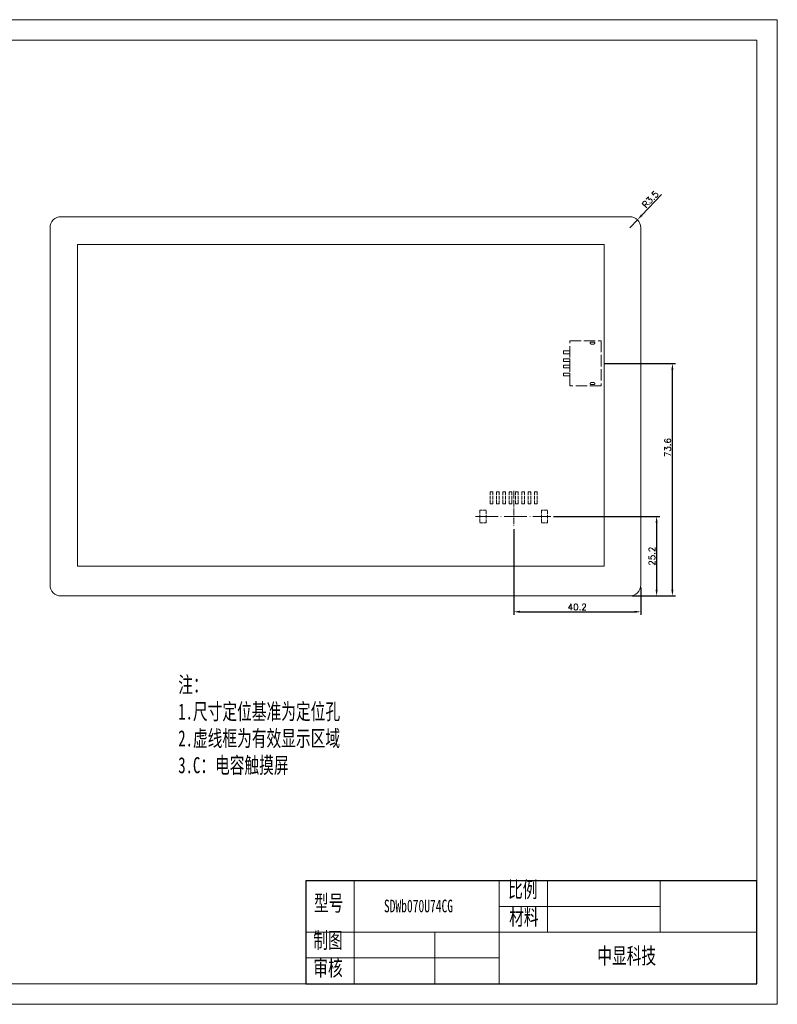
# Model space of a CAD drawing. Header units: millimetres. Extents: x 2857 to 3363, y -5460 to -5148.
# Tile 2 of 2: x 3123 to 3363, y -5460 to -5148. Entities that reach past the tile are written whole.
import ezdxf

# ---------------------------------------------------------------- set-up
doc = ezdxf.new("R2010")
doc.units = ezdxf.units.MM
doc.header["$LTSCALE"] = 0.3
doc.header["$PDSIZE"] = -5
doc.linetypes.add('ACAD_ISO02W100', pattern=[15, 12, -3])
doc.linetypes.add('ACAD_ISO04W100', pattern=[30, 24, -3, 0, -3])
doc.layers.get('0').update_dxf_attribs({"lineweight": 18})
doc.layers.get('Defpoints').update_dxf_attribs({"lineweight": 18})
for name, color, linetype, lineweight in [('thick', 7, 'Continuous', 30), ('thin', 7, 'Continuous', 18), ('虚线', 7, 'ACAD_ISO02W100', 18)]:
    doc.layers.add(name, color=color, linetype=linetype, lineweight=lineweight)
doc.styles.get("Standard").update_dxf_attribs({"font": 'txt.shx', "bigfont": 'gbcbig.shx'})
doc.styles.add('机械字体', font='SimSun.ttf', dxfattribs={"width": 0.67})
doc.dimstyles.new('ISO-25', dxfattribs={"dimtxt": 2.5, "dimasz": 2.5, "dimexe": 1.25, "dimexo": 1, "dimtad": 1, "dimdec": 1, "dimdsep": 46, "dimtxsty": 'Standard', "dimcen": 2.5, "dimdle": 5, "dimadec": 0, "dimazin": 0, "dimtfac": 1, "dimtdec": 1, "dimtmove": 0, "dimatfit": 3, "dimfxl": 0, "dimarcsym": 0})

# ---------------------------------------------------------------- blocks, each defined once
blk = doc.blocks.new('SDWe070T77图框')
at = {"lineweight": 0}
for points in [[(2857.3, -5148.14), (3362.66, -5148.14), (3362.66, -5459.68), (2857.3, -5459.68)], [(3356.16, -5453.18), (2863.8, -5453.18), (2863.8, -5154.64), (3356.16, -5154.64)], [(2863.8, -5154.64), (3356.16, -5154.64), (3356.16, -5453.18), (2863.8, -5453.18)]]:
    blk.add_lwpolyline(points, close=True, dxfattribs=at)
blk = doc.blocks.new('*X16')
at = {"color": 0, "lineweight": -2}
for p, q in [((3307.76, -5256.88), (3330.46, -5256.88)), ((3329.46, -5328.48), (3329.46, -5258.88)), ((3316.76, -5330.48), (3330.46, -5330.48))]:
    blk.add_line(p, q, dxfattribs=at)
at = {"color": 0}
for points in [[(3329.12, -5258.88), (3329.79, -5258.88), (3329.46, -5256.88)], [(3329.12, -5328.48), (3329.79, -5328.48), (3329.46, -5330.48)]]:
    blk.add_solid(points, dxfattribs=at)
at = {"layer": 'Defpoints', "color": 0}
for p in [(3306.96, -5256.88), (3329.46, -5256.88), (3315.96, -5330.48)]:
    blk.add_point(p, dxfattribs=at)
at = {"color": 0, "lineweight": 0, "insert": (3327.96, -5283.53), "char_height": 2, "attachment_point": 5, "rotation": 90}
blk.add_mtext('\\A1;73.6', dxfattribs=at)
blk = doc.blocks.new('2.0-8')
at = {"linetype": 'ACAD_ISO04W100', "lineweight": 0, "ltscale": 0.3}
blk.add_line((1, 8.06), (1, -3.19), dxfattribs=at)
at = {"linetype": 'ACAD_ISO04W100', "lineweight": 0}
blk.add_line((-11.13, 0), (12.76, 0), dxfattribs=at)
at = {"layer": '虚线', "linetype": 'ACAD_ISO02W100', "lineweight": 0, "ltscale": 0.3}
for p, q in [((-6.4, 7.8), (-6.4, 4)), ((-5.6, 7.8), (-6.4, 7.8)), ((-5.6, 4), (-5.6, 7.8)), ((-4.4, 7.8), (-4.4, 4)), ((-3.6, 7.8), (-4.4, 7.8)), ((-3.6, 4), (-3.6, 7.8)), ((-2.4, 7.8), (-2.4, 4)), ((-1.6, 7.8), (-2.4, 7.8)), ((-1.6, 4), (-1.6, 7.8)), ((-0.4, 7.8), (0.4, 7.8)), ((-0.4, 4), (-0.4, 7.8)), ((0.4, 7.8), (0.4, 4)), ((1.6, 7.8), (2.4, 7.8)), ((1.6, 4), (1.6, 7.8)), ((2.4, 7.8), (2.4, 4)), ((3.6, 4), (3.6, 7.8)), ((3.6, 7.8), (4.4, 7.8)), ((4.4, 7.8), (4.4, 4)), ((5.6, 4), (5.6, 7.8)), ((5.6, 7.8), (6.4, 7.8)), ((6.4, 7.8), (6.4, 4)), ((7.6, 4), (7.6, 7.8)), ((7.6, 7.8), (8.4, 7.8)), ((8.4, 7.8), (8.4, 4)), ((-6.4, 4), (-5.6, 4)), ((-4.4, 4), (-3.6, 4)), ((-2.4, 4), (-1.6, 4)), ((0.4, 4), (-0.4, 4)), ((2.4, 4), (1.6, 4)), ((4.4, 4), (3.6, 4)), ((6.4, 4), (5.6, 4)), ((8.4, 4), (7.6, 4)), ((-7.75, 2), (-9.75, 2)), ((-9.75, 2), (-9.75, -2)), ((-7.75, -2), (-7.75, 2)), ((9.75, 2), (9.75, -2)), ((11.75, 2), (9.75, 2)), ((11.75, -2), (11.75, 2)), ((-9.75, -2), (-7.75, -2))]:
    blk.add_line(p, q, dxfattribs=at)
at = {"layer": '虚线', "lineweight": 0, "ltscale": 0.3}
blk.add_line((9.75, -2), (11.75, -2), dxfattribs=at)
blk = doc.blocks.new('*X32')
at = {"color": 0, "lineweight": -2}
for p, q in [((3279.22, -5309.3), (3279.22, -5336.48)), ((3319.46, -5327.78), (3319.46, -5336.48)), ((3281.22, -5335.48), (3317.46, -5335.48))]:
    blk.add_line(p, q, dxfattribs=at)
at = {"color": 0}
for points in [[(3281.22, -5335.15), (3281.22, -5335.81), (3279.22, -5335.48)], [(3317.46, -5335.15), (3317.46, -5335.81), (3319.46, -5335.48)]]:
    blk.add_solid(points, dxfattribs=at)
at = {"layer": 'Defpoints', "color": 0}
for p in [(3279.22, -5308.5), (3319.46, -5326.98), (3319.46, -5335.48)]:
    blk.add_point(p, dxfattribs=at)
at = {"color": 0, "lineweight": 0, "insert": (3299.34, -5333.98), "char_height": 2, "attachment_point": 5}
blk.add_mtext('\\A1;40.2', dxfattribs=at)
blk = doc.blocks.new('usb4')
at = {"layer": '虚线', "lineweight": 0}
for p, q in [((5492.02, -1468.15), (5492.87, -1468.15)), ((5492.02, -1468.75), (5492.87, -1468.75)), ((5492.02, -1480.95), (5492.87, -1480.95)), ((5492.02, -1481.55), (5492.87, -1481.55))]:
    blk.add_line(p, q, dxfattribs=at)
for points in [[(5485.24, -1467.7), (5495.24, -1467.7), (5495.24, -1482), (5485.24, -1482)], [(5483.24, -1470.9), (5485.24, -1470.9), (5485.24, -1471.8), (5483.24, -1471.8)], [(5483.24, -1473.4), (5485.24, -1473.4), (5485.24, -1474.3), (5483.24, -1474.3)], [(5483.24, -1475.4), (5485.24, -1475.4), (5485.24, -1476.3), (5483.24, -1476.3)], [(5483.24, -1477.9), (5485.24, -1477.9), (5485.24, -1478.8), (5483.24, -1478.8)]]:
    blk.add_lwpolyline(points, close=True, dxfattribs=at)
for centre, start, end in [((5492.02, -1468.45), 90, 270), ((5492.87, -1468.45), 270, 90), ((5492.02, -1481.25), 90, 270), ((5492.87, -1481.25), 270, 90)]:
    blk.add_arc(centre, 0.3, start, end, dxfattribs=at)
blk = doc.blocks.new('*D48')
at = {"color": 0, "lineweight": -2}
for p, q in [((3291.78, -5305.31), (3325.46, -5305.31)), ((3324.46, -5307.31), (3324.46, -5328.48)), ((3320.51, -5330.48), (3325.46, -5330.48))]:
    blk.add_line(p, q, dxfattribs=at)
at = {"color": 0}
for points in [[(3324.12, -5307.31), (3324.79, -5307.31), (3324.46, -5305.31)], [(3324.12, -5328.48), (3324.79, -5328.48), (3324.46, -5330.48)]]:
    blk.add_solid(points, dxfattribs=at)
at = {"layer": 'Defpoints', "color": 0}
for p in [(3290.98, -5305.31), (3319.71, -5330.48), (3324.46, -5330.48)]:
    blk.add_point(p, dxfattribs=at)
at = {"color": 0, "insert": (3322.96, -5317.89), "char_height": 2, "attachment_point": 5, "rotation": 90}
blk.add_mtext('\\A1;25.2', dxfattribs=at)
blk = doc.blocks.new('*D49')
at = {"color": 0, "lineweight": -2}
for p, q in [((3325.97, -5203.49), (3319.76, -5210)), ((3315.96, -5213.98), (3318.38, -5211.45))]:
    blk.add_line(p, q, dxfattribs=at)
at = {"color": 0}
blk.add_solid([(3319.52, -5209.77), (3320, -5210.23), (3318.38, -5211.45)], dxfattribs=at)
at = {"layer": 'Defpoints', "color": 0}
for p in [(3318.38, -5211.45), (3315.96, -5213.98)]:
    blk.add_point(p, dxfattribs=at)
at = {"color": 0, "insert": (3322.47, -5204.99), "char_height": 2, "attachment_point": 5, "rotation": 46.3157}
blk.add_mtext('\\A1;R3.5', dxfattribs=at)

msp = doc.modelspace()

# ---------------------------------------------------------------- linework, layer by layer
msp.add_line((3213.443, -5420.557), (3213.443, -5453.178))
at = {"lineweight": 0}
msp.add_line((3228.734, -5436.867), (3228.734, -5420.557), dxfattribs=at)
msp.add_lwpolyline([(3315.958, -5210.478), (3135.958, -5210.478, 0.4142136), (3132.458, -5213.978), (3132.458, -5326.978, 0.4142136), (3135.958, -5330.478), (3315.958, -5330.478, 0.4142136), (3319.458, -5326.978), (3319.458, -5213.978, 0.4142136)], format="xyb", close=True)
msp.add_lwpolyline([(3307.858, -5219.278), (3141.158, -5219.278), (3141.158, -5321.078), (3307.858, -5321.078)], close=True, dxfattribs=at)
at = {"layer": 'thick'}
for p, q in [((3356.161, -5420.557), (3213.443, -5420.557)), ((3213.443, -5420.557), (3213.443, -5453.178)), ((3213.443, -5420.557), (3213.443, -5453.178)), ((3356.161, -5453.178), (3356.161, -5420.557)), ((3213.443, -5453.178), (3356.161, -5453.178))]:
    msp.add_line(p, q, dxfattribs=at)
at = {"layer": 'thin'}
for p, q in [((3274.608, -5420.557), (3274.608, -5453.178)), ((3289.899, -5420.557), (3289.899, -5436.867)), ((3325.578, -5436.867), (3325.578, -5420.557)), ((3325.578, -5428.712), (3274.608, -5428.712)), ((3356.161, -5436.867), (3213.443, -5436.867)), ((3228.734, -5436.867), (3228.734, -5453.178)), ((3254.22, -5436.867), (3254.22, -5453.178)), ((3274.608, -5445.022), (3213.443, -5445.022))]:
    msp.add_line(p, q, dxfattribs=at)

# ---------------------------------------------------------------- block references
at = {"lineweight": 0}
for name, p in [('SDWe070T77图框', (0, 0)), ('2.0-8', (3278.218, -5305.308))]:
    msp.add_blockref(name, p, dxfattribs=at)
at = {"layer": '虚线', "lineweight": 0}
msp.add_blockref('usb4', (-2188.282, -3782.026), dxfattribs=at)

# ---------------------------------------------------------------- texts
at = {"layer": 'thick', "attachment_point": 1, "style": '机械字体'}
for s, insert, char_height, width in [('注：\\P1.尺寸定位基准为定位孔\\P2.虚线框为有效显示区域\\P3.C：电容触摸屏', (3173.049, -5355.98), 5.09707, 122.19796), ('比例', (3277.444, -5420.795), 5.0971, 12.94837), ('型号', (3216.013, -5425.082), 5.0971, 12.94837), ('SDWb070U74CG', (3238.144, -5426.558), 4, 28.39311), ('材料', (3277.78, -5429.501), 5.0971, 12.94837), ('制图', (3215.786, -5436.867), 5.0971, 12.94837), ('中显科技', (3305.675, -5441.765), 5.0971, 28.36201), ('审核', (3215.786, -5445.573), 5.0971, 12.94837)]:
    msp.add_mtext(s, dxfattribs=dict(at, insert=insert, char_height=char_height, width=width))

# ---------------------------------------------------------------- dimensions: what is measured, and where the dimension line sits
dim = msp.add_radius_dim(center=(3315.958, -5213.978), mpoint=(3318.376, -5211.447), dimstyle='ISO-25', override={"dimscale": 0.8, "dimtolj": 1})
dim.commit()
dim.dimension.update_dxf_attribs({"geometry": '*D49', "text_midpoint": (3322.471, -5204.988)})
at = {"lineweight": 0}
dim = msp.add_linear_dim(base=(3329.458, -5256.878), p1=(3315.958, -5330.478), p2=(3306.958, -5256.878), angle=90, dimstyle='ISO-25', override={"dimscale": 0.8, "dimsah": 1, "dimtolj": 1, "dimarcsym": 1}, dxfattribs=at)
dim.commit()
dim.dimension.update_dxf_attribs({"geometry": '*X16', "text_midpoint": (3329.458, -5283.528), "dimtype": 160})
dim = msp.add_linear_dim(base=(3324.458, -5330.478), p1=(3290.981, -5305.308), p2=(3319.711, -5330.478), angle=90, dimstyle='ISO-25', override={"dimscale": 0.8, "dimtolj": 1})
dim.commit()
dim.dimension.update_dxf_attribs({"geometry": '*D48', "text_midpoint": (3322.958, -5317.893)})
dim = msp.add_linear_dim(base=(3319.458, -5335.478), p1=(3279.218, -5308.502), p2=(3319.458, -5326.978), dimstyle='ISO-25', override={"dimscale": 0.8, "dimsah": 1, "dimtolj": 1, "dimarcsym": 1}, dxfattribs=at)
dim.commit()
dim.dimension.update_dxf_attribs({"geometry": '*X32', "text_midpoint": (3299.338, -5333.978)})

doc.saveas('drawing.dxf')
